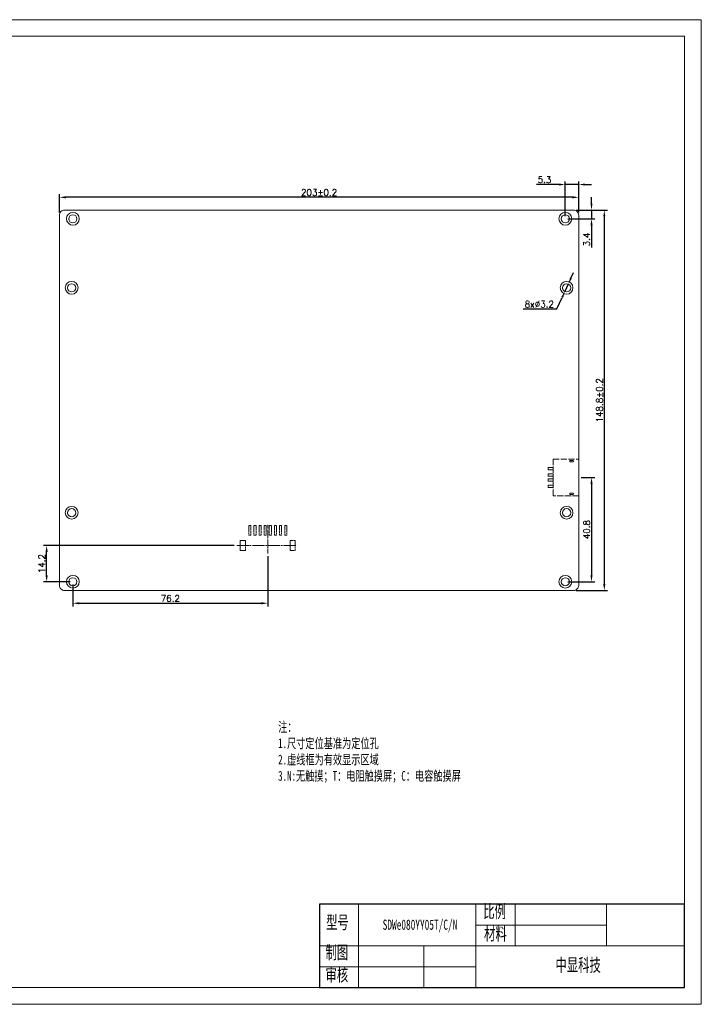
# Model space of a CAD drawing. Header units: millimetres. Extents: x 3817 to 4370, y -2508 to -2123.
# Tile 2 of 2: x 4103 to 4370, y -2508 to -2123. Entities that reach past the tile are written whole.
import ezdxf

# ---------------------------------------------------------------- set-up
doc = ezdxf.new("R2010")
doc.units = ezdxf.units.MM
doc.header["$LTSCALE"] = 0.2
doc.linetypes.add('ACAD_ISO02W100', pattern=[15, 12, -3])
doc.linetypes.add('ACAD_ISO04W100', pattern=[30, 24, -3, 0, -3])
doc.layers.get('0').update_dxf_attribs({"lineweight": 18})
for name, color, linetype, lineweight in [('thick', 7, 'Continuous', 30), ('thin', 7, 'Continuous', 18), ('虚线', 7, 'ACAD_ISO02W100', 0)]:
    doc.layers.add(name, color=color, linetype=linetype, lineweight=lineweight)
doc.styles.get("Standard").update_dxf_attribs({"font": 'txt.shx', "bigfont": 'gbcbig.shx'})
doc.styles.add('机械字体', font='txt', dxfattribs={"width": 0.67})
doc.dimstyles.new('ISO-25', dxfattribs={"dimtxt": 2.5, "dimasz": 2.5, "dimexe": 1.25, "dimexo": 1, "dimtad": 1, "dimdec": 1, "dimdsep": 46, "dimtxsty": 'Standard', "dimcen": 2.5, "dimdle": 5, "dimadec": 0, "dimazin": 0, "dimtfac": 1, "dimtdec": 1, "dimtmove": 0, "dimatfit": 3, "dimfxl": 0, "dimarcsym": 0})
doc.dimstyles.new('副本ISO-25', dxfattribs={"dimtxt": 2.5, "dimasz": 2.5, "dimexe": 1.25, "dimexo": 1, "dimtad": 1, "dimtoh": 1, "dimdsep": 46, "dimtxsty": 'Standard', "dimcen": 2.5, "dimdle": 5, "dimadec": 0, "dimazin": 0, "dimtfac": 1, "dimtmove": 0, "dimatfit": 3, "dimfxl": 0, "dimtolj": 1, "dimarcsym": 0})

# ---------------------------------------------------------------- blocks, each defined once
blk = doc.blocks.new('*X4')
for points in [[(4121.5, -2192.01), (4121.5, -2192.84), (4119, -2192.43)], [(4319.5, -2192.01), (4319.5, -2192.84), (4322, -2192.43)]]:
    blk.add_hatch(color=0).paths.add_polyline_path(points, flags=0)
at = {"color": 0, "linetype": 'Continuous', "lineweight": -2}
for p, q in [((4119, -2198.43), (4119, -2191.18)), ((4322, -2198.43), (4322, -2191.18)), ((4319.5, -2192.43), (4121.5, -2192.43))]:
    blk.add_line(p, q, dxfattribs=at)
at = {"color": 0, "insert": (4220.5, -2190.55), "char_height": 2.5, "width": 46.4286, "attachment_point": 5}
blk.add_mtext('203%%P0.2', dxfattribs=at)
blk = doc.blocks.new('*X5')
for points in [[(4318.58, -2223.93), (4319.34, -2224.27), (4317.92, -2226.37)], [(4315.17, -2231.38), (4315.93, -2231.73), (4316.59, -2229.28)]]:
    blk.add_hatch(color=0).paths.add_polyline_path(points, flags=0)
at = {"color": 0, "lineweight": -2}
for p, q in [((4318.96, -2224.1), (4320, -2221.83)), ((4317.92, -2226.37), (4316.59, -2229.28)), ((4313.47, -2236.1), (4315.55, -2231.56)), ((4300.34, -2236.1), (4313.47, -2236.1))]:
    blk.add_line(p, q, dxfattribs=at)
at = {"color": 0, "insert": (4306.59, -2234.23), "char_height": 2.5, "width": 35.7143, "attachment_point": 5}
blk.add_mtext('8x%%C3.2', dxfattribs=at)
blk = doc.blocks.new('usb4')
at = {"layer": '虚线', "lineweight": 0}
for p, q in [((5492.02, -1468.15), (5492.87, -1468.15)), ((5492.02, -1468.75), (5492.87, -1468.75)), ((5492.02, -1480.95), (5492.87, -1480.95)), ((5492.02, -1481.55), (5492.87, -1481.55))]:
    blk.add_line(p, q, dxfattribs=at)
for points in [[(5483.24, -1470.9), (5485.24, -1470.9), (5485.24, -1471.8), (5483.24, -1471.8)], [(5485.24, -1467.7), (5495.24, -1467.7), (5495.24, -1482), (5485.24, -1482)], [(5483.24, -1473.4), (5485.24, -1473.4), (5485.24, -1474.3), (5483.24, -1474.3)], [(5483.24, -1475.4), (5485.24, -1475.4), (5485.24, -1476.3), (5483.24, -1476.3)], [(5483.24, -1477.9), (5485.24, -1477.9), (5485.24, -1478.8), (5483.24, -1478.8)]]:
    blk.add_lwpolyline(points, close=True, dxfattribs=at)
for centre, start, end in [((5492.02, -1468.45), 90, 270), ((5492.87, -1468.45), 270, 90), ((5492.02, -1481.25), 90, 270), ((5492.87, -1481.25), 270, 90)]:
    blk.add_arc(centre, 0.3, start, end, dxfattribs=at)
blk = doc.blocks.new('2.0-8')
at = {"linetype": 'ACAD_ISO04W100', "lineweight": 0, "ltscale": 0.3}
blk.add_line((1, 8.06), (1, -3.19), dxfattribs=at)
at = {"linetype": 'ACAD_ISO04W100', "lineweight": 0}
blk.add_line((-11.13, 0), (12.76, 0), dxfattribs=at)
at = {"layer": '虚线', "linetype": 'ACAD_ISO02W100', "lineweight": 0, "ltscale": 0.3}
for p, q in [((-6.4, 7.8), (-6.4, 4)), ((-5.6, 7.8), (-6.4, 7.8)), ((-5.6, 4), (-5.6, 7.8)), ((-4.4, 7.8), (-4.4, 4)), ((-3.6, 7.8), (-4.4, 7.8)), ((-3.6, 4), (-3.6, 7.8)), ((-2.4, 7.8), (-2.4, 4)), ((-1.6, 7.8), (-2.4, 7.8)), ((-1.6, 4), (-1.6, 7.8)), ((-0.4, 7.8), (0.4, 7.8)), ((-0.4, 4), (-0.4, 7.8)), ((0.4, 7.8), (0.4, 4)), ((1.6, 7.8), (2.4, 7.8)), ((1.6, 4), (1.6, 7.8)), ((2.4, 7.8), (2.4, 4)), ((3.6, 4), (3.6, 7.8)), ((3.6, 7.8), (4.4, 7.8)), ((4.4, 7.8), (4.4, 4)), ((5.6, 4), (5.6, 7.8)), ((5.6, 7.8), (6.4, 7.8)), ((6.4, 7.8), (6.4, 4)), ((7.6, 4), (7.6, 7.8)), ((7.6, 7.8), (8.4, 7.8)), ((8.4, 7.8), (8.4, 4)), ((-6.4, 4), (-5.6, 4)), ((-4.4, 4), (-3.6, 4)), ((-2.4, 4), (-1.6, 4)), ((0.4, 4), (-0.4, 4)), ((2.4, 4), (1.6, 4)), ((4.4, 4), (3.6, 4)), ((6.4, 4), (5.6, 4)), ((8.4, 4), (7.6, 4)), ((-7.75, 2), (-9.75, 2)), ((-9.75, 2), (-9.75, -2)), ((-7.75, -2), (-7.75, 2)), ((9.75, 2), (9.75, -2)), ((11.75, 2), (9.75, 2)), ((11.75, -2), (11.75, 2)), ((-9.75, -2), (-7.75, -2))]:
    blk.add_line(p, q, dxfattribs=at)
at = {"layer": '虚线', "lineweight": 0, "ltscale": 0.3}
blk.add_line((9.75, -2), (11.75, -2), dxfattribs=at)
blk = doc.blocks.new('*X8')
for points in [[(4326.58, -2304.53), (4327.41, -2304.53), (4327, -2302.03)], [(4326.58, -2340.33), (4327.41, -2340.33), (4327, -2342.83)]]:
    blk.add_hatch(color=0).paths.add_polyline_path(points, flags=0)
at = {"color": 0, "linetype": 'Continuous', "lineweight": -2}
for p, q in [((4323, -2302.03), (4328.25, -2302.03)), ((4327, -2304.53), (4327, -2340.33)), ((4317.75, -2342.83), (4328.25, -2342.83))]:
    blk.add_line(p, q, dxfattribs=at)
at = {"color": 0, "insert": (4325.12, -2322.43), "char_height": 2.5, "width": 22.8571, "attachment_point": 5, "rotation": 90}
blk.add_mtext('40.8', dxfattribs=at)
blk = doc.blocks.new('*X9')
for points in [[(4113.58, -2331.13), (4114.41, -2331.13), (4114, -2328.63)], [(4113.58, -2340.33), (4114.41, -2340.33), (4114, -2342.83)]]:
    blk.add_hatch(color=0).paths.add_polyline_path(points, flags=0)
at = {"color": 0, "linetype": 'Continuous', "lineweight": -2}
for p, q in [((4187.32, -2328.63), (4112.75, -2328.63)), ((4114, -2340.33), (4114, -2331.13)), ((4123.25, -2342.83), (4112.75, -2342.83))]:
    blk.add_line(p, q, dxfattribs=at)
at = {"color": 0, "insert": (4112.12, -2335.73), "char_height": 2.5, "width": 21.7857, "attachment_point": 5, "rotation": 90}
blk.add_mtext('14.2', dxfattribs=at)
blk = doc.blocks.new('*X10')
for points in [[(4126.75, -2350.81), (4126.75, -2351.64), (4124.25, -2351.23)], [(4197.95, -2350.81), (4197.95, -2351.64), (4200.45, -2351.23)]]:
    blk.add_hatch(color=0).paths.add_polyline_path(points, flags=0)
at = {"color": 0, "linetype": 'Continuous', "lineweight": -2}
for p, q in [((4200.45, -2332.82), (4200.45, -2352.48)), ((4124.25, -2343.83), (4124.25, -2352.48)), ((4126.75, -2351.23), (4197.95, -2351.23))]:
    blk.add_line(p, q, dxfattribs=at)
at = {"color": 0, "insert": (4162.35, -2349.35), "char_height": 2.5, "width": 22.8571, "attachment_point": 5}
blk.add_mtext('76.2', dxfattribs=at)
blk = doc.blocks.new('*X11')
for points in [[(4331.58, -2199.93), (4332.41, -2199.93), (4332, -2197.43)], [(4331.58, -2343.73), (4332.41, -2343.73), (4332, -2346.23)]]:
    blk.add_hatch(color=0).paths.add_polyline_path(points, flags=0)
at = {"color": 0, "linetype": 'Continuous', "lineweight": -2}
for p, q in [((4321, -2197.43), (4333.25, -2197.43)), ((4332, -2199.93), (4332, -2343.73)), ((4321, -2346.23), (4333.25, -2346.23))]:
    blk.add_line(p, q, dxfattribs=at)
at = {"color": 0, "insert": (4330.12, -2271.83), "char_height": 2.5, "width": 56.0714, "attachment_point": 5, "rotation": 90}
blk.add_mtext('148.8%%P0.2', dxfattribs=at)
blk = doc.blocks.new('*X12')
for points in [[(4326.58, -2194.93), (4327.41, -2194.93), (4327, -2197.43)], [(4326.58, -2203.33), (4327.41, -2203.33), (4327, -2200.83)]]:
    blk.add_hatch(color=0).paths.add_polyline_path(points, flags=0)
at = {"color": 0, "linetype": 'Continuous', "lineweight": -2}
for p, q in [((4327, -2194.93), (4327, -2192.43)), ((4321, -2197.43), (4328.25, -2197.43)), ((4327, -2197.43), (4327, -2200.83)), ((4317.75, -2200.83), (4328.25, -2200.83)), ((4327, -2203.33), (4327, -2212.08))]:
    blk.add_line(p, q, dxfattribs=at)
at = {"color": 0, "insert": (4325.12, -2208.95), "char_height": 2.5, "width": 16.0714, "attachment_point": 5, "rotation": 90}
blk.add_mtext('3.4', dxfattribs=at)
blk = doc.blocks.new('*X13')
for points in [[(4314.25, -2187.01), (4314.25, -2187.84), (4316.75, -2187.43)], [(4324.5, -2187.01), (4324.5, -2187.84), (4322, -2187.43)]]:
    blk.add_hatch(color=0).paths.add_polyline_path(points, flags=0)
at = {"color": 0, "linetype": 'Continuous', "lineweight": -2}
for p, q in [((4314.25, -2187.43), (4305.5, -2187.43)), ((4316.75, -2199.83), (4316.75, -2186.18)), ((4322, -2187.43), (4316.75, -2187.43)), ((4322, -2198.43), (4322, -2186.18)), ((4324.5, -2187.43), (4327, -2187.43))]:
    blk.add_line(p, q, dxfattribs=at)
at = {"color": 0, "insert": (4308.62, -2185.55), "char_height": 2.5, "width": 15.7143, "attachment_point": 5}
blk.add_mtext('5.3', dxfattribs=at)

msp = doc.modelspace()

# ---------------------------------------------------------------- linework, layer by layer
for p in [(4220.666, -2468.97), (4055.572, -2501.591)]:
    msp.add_line(p, (4220.666, -2501.591))
at = {"lineweight": 0}
msp.add_line((4235.957, -2485.281), (4235.957, -2468.97), dxfattribs=at)
for points in [[(3817.403, -2122.943), (4369.914, -2122.943), (4369.914, -2508.122), (3817.403, -2508.122)], [(4363.384, -2501.591), (3823.903, -2501.591), (3823.903, -2129.443), (4363.384, -2129.443)]]:
    msp.add_lwpolyline(points, close=True)
msp.add_lwpolyline([(4120.997, -2346.227), (4319.997, -2346.227, 0.4142136), (4321.997, -2344.227), (4321.997, -2199.427, 0.4142136), (4319.997, -2197.427), (4120.997, -2197.427, 0.4142136), (4118.997, -2199.427), (4118.997, -2344.227, 0.4142136)], format="xyb", close=True)
for centre, radius in [((4124.247, -2200.827), 2.5), ((4124.247, -2200.827), 1.6), ((4316.747, -2200.827), 2.5), ((4316.747, -2200.827), 1.6), ((4123.752, -2227.827), 2.5), ((4123.752, -2227.827), 1.6), ((4317.252, -2227.827), 2.5), ((4317.252, -2227.827), 1.6), ((4123.752, -2315.827), 2.5), ((4123.752, -2315.827), 1.6), ((4317.252, -2315.827), 2.5), ((4317.252, -2315.827), 1.6), ((4124.247, -2342.827), 2.5), ((4124.247, -2342.827), 1.6), ((4316.747, -2342.827), 2.5), ((4316.747, -2342.827), 1.6)]:
    msp.add_circle(centre, radius)
at = {"layer": 'thick'}
for p, q in [((4363.384, -2468.97), (4220.666, -2468.97)), ((4220.666, -2468.97), (4220.666, -2501.591)), ((4220.666, -2468.97), (4220.666, -2501.591)), ((4363.384, -2501.591), (4363.384, -2468.97)), ((4220.666, -2501.591), (4363.384, -2501.591))]:
    msp.add_line(p, q, dxfattribs=at)
at = {"layer": 'thin'}
for p, q in [((4281.831, -2468.97), (4281.831, -2501.591)), ((4297.122, -2468.97), (4297.122, -2485.281)), ((4332.801, -2485.281), (4332.801, -2468.97)), ((4332.801, -2477.126), (4281.831, -2477.126)), ((4363.384, -2485.281), (4220.666, -2485.281)), ((4235.957, -2485.281), (4235.957, -2501.591)), ((4261.443, -2485.281), (4261.443, -2501.591)), ((4281.831, -2493.436), (4220.666, -2493.436))]:
    msp.add_line(p, q, dxfattribs=at)

# ---------------------------------------------------------------- block references
at = {"lineweight": 0}
msp.add_blockref('2.0-8', (4199.447, -2328.627), dxfattribs=at)
at = {"layer": '虚线', "lineweight": 0}
msp.add_blockref('usb4', (-1173.243, -827.175), dxfattribs=at)

# ---------------------------------------------------------------- texts
at = {"layer": 'thick', "attachment_point": 1, "style": '机械字体'}
for s, insert, char_height, width in [('注：\\P1.尺寸定位基准为定位孔\\P2.虚线框为有效显示区域\\P3.N:无触摸；T：电阻触摸屏；C：电容触摸屏', (4204.493, -2397.715), 3.8228, 91.64847), ('比例', (4284.667, -2469.209), 5.0971, 12.94837), ('型号', (4223.236, -2473.495), 5.0971, 12.94837), ('SDW{\\fSimSun|b1|i0|c134|p2;e}080YY05T/C/N', (4245.367, -2474.972), 4, 30.29889), ('材料', (4285.002, -2477.914), 5.0971, 12.94837), ('制图', (4223.009, -2485.281), 5.0971, 12.94837), ('中显科技', (4312.898, -2490.179), 5.0971, 28.36201), ('审核', (4223.009, -2493.987), 5.0971, 12.94837)]:
    msp.add_mtext(s, dxfattribs=dict(at, insert=insert, char_height=char_height, width=width))

# ---------------------------------------------------------------- dimensions: what is measured, and where the dimension line sits
for base, p1, p2, text, picture, middle in [((4321.997, -2187.427), (4316.747, -2200.827), (4321.997, -2199.427), '5.3', '*X13', (4308.622, -2187.427)), ((4200.447, -2351.227), (4124.247, -2342.827), (4200.447, -2331.82), '76.2', '*X10', (4162.347, -2351.227))]:
    dim = msp.add_linear_dim(base=base, p1=p1, p2=p2, text=text, dimstyle='ISO-25', override={"dimsah": 1, "dimtolj": 1, "dimarcsym": 1})
    dim.commit()
    dim.dimension.update_dxf_attribs({"geometry": picture, "text_midpoint": middle, "dimtype": 160})
for base, p1, p2, angle, text, picture, middle in [((4118.997, -2192.427), (4321.997, -2199.427), (4118.997, -2199.427), 180, '203%%P0.2', '*X4', (4220.497, -2192.427)), ((4331.997, -2346.227), (4319.997, -2197.427), (4319.997, -2346.227), 90, '148.8%%P0.2', '*X11', (4331.997, -2271.827)), ((4326.997, -2342.827), (4321.997, -2302.027), (4316.747, -2342.827), 90, '40.8', '*X8', (4326.997, -2322.427)), ((4113.997, -2328.627), (4124.247, -2342.827), (4188.319, -2328.627), 90, '14.2', '*X9', (4113.997, -2335.727))]:
    dim = msp.add_linear_dim(base=base, p1=p1, p2=p2, angle=angle, text=text, dimstyle='ISO-25', override={"dimsah": 1, "dimtolj": 1, "dimarcsym": 1})
    dim.commit()
    dim.dimension.update_dxf_attribs({"geometry": picture, "text_midpoint": middle, "dimtype": 160})
dim = msp.add_linear_dim(base=(4326.997, -2200.827), p1=(4319.997, -2197.427), p2=(4316.747, -2200.827), angle=90, text='3.4', dimstyle='ISO-25', override={"dimsah": 1, "dimtolj": 1, "dimarcsym": 1})
dim.commit()
dim.dimension.update_dxf_attribs({"geometry": '*X12', "text_midpoint": (4326.997, -2208.952)})
dim = msp.add_diameter_dim_2p(p1=(4317.917, -2226.372), p2=(4316.586, -2229.282), text='8x%%C3.2', dimstyle='副本ISO-25', override={"dimpost": '%%C<>', "dimsah": 1})
dim.commit()
dim.dimension.update_dxf_attribs({"geometry": '*X5', "text_midpoint": (4314.325, -2234.228), "dimtype": 163})

doc.saveas('drawing.dxf')
